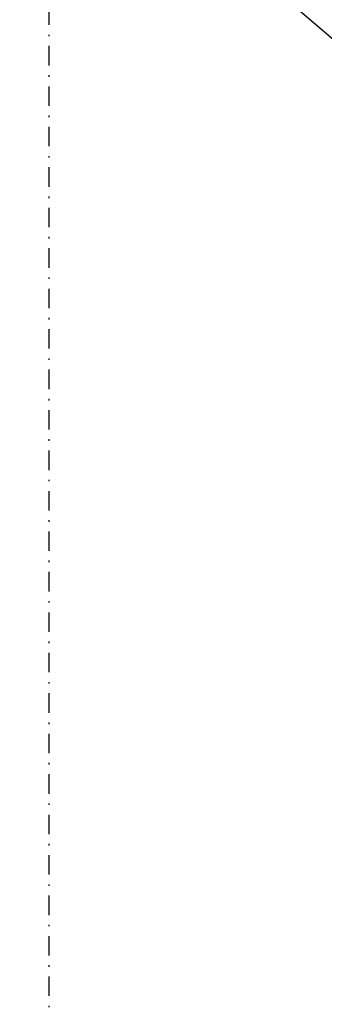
# Model space of a CAD drawing. Header units: centimetres. Extents: x 42630 to 130002, y 15 to 29179.
# Tile 29 of 175: x 50571 to 50591, y 4437 to 4502. Entities that reach past the tile are written whole.
import ezdxf

# ---------------------------------------------------------------- set-up
doc = ezdxf.new("R2010")
doc.units = ezdxf.units.CM
doc.header["$LTSCALE"] = 0.01
doc.linetypes.add('DASHDOT2', pattern=[12.7, 6.35, -3.175, 0, -3.175])
doc.layers.get('0').update_dxf_attribs({"color": 253})
doc.layers.add('A-Grid', color=253, linetype='DASHDOT2')
doc.layers.add('OPIS_K_WYK', color=253, linetype='Continuous')
doc.styles.get("Standard").update_dxf_attribs({"font": 'ic-simplex.shx', "width": 0.8})
doc.dimstyles.new('CADKON cm', dxfattribs={"dimscale": 10, "dimtxt": 2.5, "dimasz": 2.5, "dimexe": 1.8, "dimexo": 5, "dimgap": 0.6, "dimtad": 1, "dimrnd": 0.1, "dimtxsty": 'Standard', "dimblk1": 'OBLIQUE', "dimblk2": 'OBLIQUE', "dimsah": 1, "dimcen": 2.5, "dimadec": 1, "dimazin": 2, "dimtfac": 1, "dimtix": 1, "dimtmove": 2, "dimatfit": 3, "dimldrblk": 'OPEN30', "dimfxl": 5, "dimfxlon": 1, "dimtfill": 1, "dimtolj": 1, "dimarcsym": 0})

# ---------------------------------------------------------------- blocks, each defined once
blk = doc.blocks.new('A$7E8814A102C37C')
at = {"layer": 'A-Grid', "ltscale": 20}
blk.add_lwpolyline([(1000, -130), (1000, -1964.5)], dxfattribs=at)
blk = doc.blocks.new('_OBLIQUE')
at = {"color": 0, "linetype": 'ByBlock'}
blk.add_line((-0.5, -0.5), (0.5, 0.5), dxfattribs=at)

msp = doc.modelspace()

# ---------------------------------------------------------------- block references
at = {"layer": 'A-Grid', "lineweight": -3}
msp.add_blockref('A$7E8814A102C37C', (49572.82, 6187.604), dxfattribs=at)

# ---------------------------------------------------------------- leaders
at = {"layer": 'OPIS_K_WYK', "ltscale": 0.5}
msp.add_leader([(50572.47, 4516.604), (50633.334, 4464.54)], dimstyle='CADKON cm', override={"dimscale": 5, "dimldrblk": 'DotSmall'}, dxfattribs=at)

doc.saveas('drawing.dxf')
